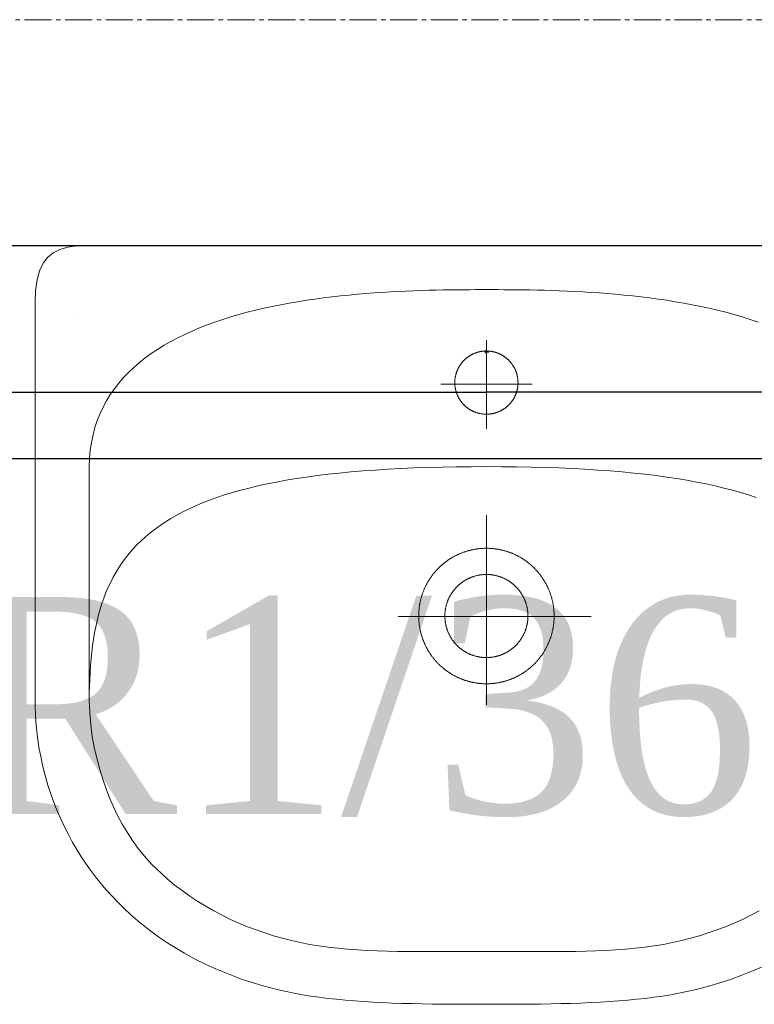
# Model space of a CAD drawing. Header units: centimetres. Extents: x 88729 to 133553, y -16225 to 14174.
# Tile 77 of 231: x 92508 to 92549, y -8833 to -8778. Entities that reach past the tile are written whole.
import ezdxf
from ezdxf.enums import TextEntityAlignment as Align

# ---------------------------------------------------------------- set-up
doc = ezdxf.new("R2010")
doc.units = ezdxf.units.CM
doc.linetypes.add('CENTER2', pattern=[1.125, 0.75, -0.125, 0.125, -0.125])
doc.layers.add('A-ARMATURA', color=252, linetype='Continuous', lineweight=5)
doc.layers.add('E_Istn_pozostaje', color=132, linetype='Continuous', lineweight=25)
for name, color, linetype in [('A-OS', 252, 'CENTER2'), ('A-SCIANY', 252, 'Continuous'), ('E_opisy siły', 5, 'Continuous'), ('E_PODKLAD', 7, 'Continuous'), ('E_siła', 5, 'Continuous'), ('R-MET-IWE', 252, 'Continuous')]:
    doc.layers.add(name, color=color, linetype=linetype)
doc.styles.add('old', font='BOOKOS.TTF')
doc.styles.get("Standard").update_dxf_attribs({"font": 'txt.shx'})

# ---------------------------------------------------------------- blocks, each defined once
blk = doc.blocks.new('RLX_F50_18W')
at = {"ltscale": 0.1}
for p, q in [((-5.9, -31.5), (-5.9, 31.5)), ((5.9, 31.5), (5.9, -31.5)), ((-2.224, 27.739), (-2.224, 0)), ((-2.224, -27.739), (-2.224, 0)), ((-0.118, 0), (0, 0)), ((0, -0.118), (0, 0.118)), ((0, 0), (0.118, 0))]:
    blk.add_line(p, q, dxfattribs=at)
at = {"ltscale": 0.1, "flags": 9}
blk.add_attdef('RLXLUM', (0, 0), '', height=0.1, dxfattribs=at)
blk = doc.blocks.new('E_opis siły')
at = {"layer": 'E_siła', "linetype": 'Continuous', "ltscale": 0.5, "style": 'old', "flags": 4}
blk.add_attdef('OBWÓD', (0, 0), '', height=12, dxfattribs=at)
blk = doc.blocks.new('A$C3A7D2EB8')
at = {"layer": 'A-ARMATURA'}
for p, q in [((22.711, 16.627), (22.711, 16.627)), ((1.75, 12.947), (1.75, 12.947)), ((2.3, 0.027), (2.3, 0.027)), ((3.75, 0.027), (3.75, 0.027))]:
    blk.add_line(p, q, dxfattribs=at)
for points in [[(-22.131, 20.535), (-0.008, 20.535), (22.115, 20.535), (22.679, 20.513), (23.178, 20.443), (23.613, 20.319), (23.987, 20.133), (24.299, 19.879), (24.552, 19.551), (24.746, 19.142), (24.884, 18.645), (24.965, 18.054), (24.992, 17.362), (24.992, -4.665), (24.988, -5.035), (24.973, -5.409), (24.95, -5.788), (24.917, -6.171), (24.873, -6.557), (24.82, -6.947), (24.757, -7.339), (24.682, -7.734), (24.598, -8.13), (24.502, -8.528), (24.396, -8.927), (24.278, -9.327), (24.149, -9.727), (24.009, -10.127), (23.857, -10.526), (23.693, -10.925), (23.516, -11.322), (23.328, -11.717), (23.127, -12.111), (22.914, -12.502), (22.688, -12.89), (22.449, -13.274), (22.197, -13.655), (21.931, -14.032), (21.652, -14.404), (21.359, -14.771), (21.053, -15.132), (20.732, -15.488), (20.398, -15.838), (20.049, -16.181), (19.685, -16.518), (19.307, -16.846), (18.913, -17.167), (18.505, -17.48), (18.081, -17.784), (17.642, -18.08), (17.188, -18.365), (16.717, -18.641), (16.231, -18.907), (15.728, -19.162), (15.209, -19.406), (14.674, -19.639), (14.122, -19.859), (13.553, -20.068), (12.966, -20.264), (12.363, -20.446), (12.363, -20.446), (11.945, -20.561), (11.518, -20.667), (11.084, -20.764), (10.641, -20.853), (10.19, -20.934), (9.731, -21.008), (9.264, -21.075), (8.788, -21.134), (8.304, -21.188), (7.811, -21.235), (7.31, -21.277), (6.8, -21.313), (6.282, -21.345), (5.754, -21.372), (5.219, -21.394), (4.674, -21.413), (4.12, -21.428), (3.558, -21.44), (2.986, -21.449), (2.406, -21.456), (1.816, -21.46), (1.217, -21.463), (0.609, -21.465), (-0.008, -21.465), (-0.008, -21.465), (-0.625, -21.465), (-1.233, -21.463), (-1.832, -21.46), (-2.421, -21.456), (-3.002, -21.449), (-3.573, -21.44), (-4.136, -21.428), (-4.689, -21.413), (-5.234, -21.394), (-5.77, -21.372), (-6.297, -21.345), (-6.816, -21.313), (-7.325, -21.277), (-7.827, -21.235), (-8.319, -21.188), (-8.804, -21.134), (-9.279, -21.075), (-9.747, -21.008), (-10.206, -20.934), (-10.657, -20.853), (-11.099, -20.764), (-11.534, -20.667), (-11.96, -20.561), (-12.379, -20.446), (-12.379, -20.446), (-12.982, -20.264), (-13.568, -20.068), (-14.137, -19.859), (-14.689, -19.639), (-15.225, -19.406)], [(-15.101, -16.295), (-14.644, -16.536), (-14.183, -16.762), (-13.716, -16.972), (-13.244, -17.168), (-12.767, -17.348), (-12.285, -17.515), (-11.799, -17.668), (-11.307, -17.807), (-10.811, -17.932), (-10.311, -18.045), (-9.806, -18.145), (-9.297, -18.233), (-8.776, -18.303), (-8.246, -18.362), (-7.708, -18.412), (-7.163, -18.452), (-6.612, -18.484), (-6.058, -18.508), (-5.5, -18.526), (-4.94, -18.539), (-4.379, -18.546), (-3.819, -18.55), (-3.26, -18.55), (-2.704, -18.548), (-2.152, -18.545), (-1.605, -18.541), (-1.065, -18.538), (-0.532, -18.535), (-0.008, -18.535), (0.516, -18.535), (1.049, -18.538), (1.589, -18.541), (2.136, -18.545), (2.688, -18.548), (3.244, -18.55), (3.803, -18.55), (4.363, -18.546), (4.924, -18.539), (5.484, -18.526), (6.042, -18.508), (6.597, -18.484), (7.147, -18.452), (7.692, -18.412), (8.23, -18.362), (8.76, -18.303), (9.281, -18.233), (9.79, -18.145), (10.295, -18.045), (10.796, -17.932), (11.292, -17.807), (11.783, -17.668), (12.27, -17.515), (12.752, -17.348), (13.228, -17.168), (13.7, -16.972), (14.167, -16.762), (14.629, -16.536), (15.085, -16.295), (15.536, -16.039), (15.981, -15.766), (16.421, -15.476), (16.855, -15.17), (17.283, -14.846), (17.705, -14.505), (18.56, -13.689), (18.934, -13.264), (19.281, -12.832), (19.601, -12.393), (19.897, -11.945), (20.17, -11.487), (20.421, -11.017), (20.653, -10.536), (20.866, -10.041), (21.061, -9.531), (21.242, -9.005), (21.408, -8.462), (21.562, -7.901), (21.704, -7.32), (21.822, -6.649), (21.908, -5.987), (21.965, -5.32), (21.992, -4.636), (21.992, 8.296), (21.975, 8.758), (21.934, 9.206), (21.87, 9.64), (21.784, 10.059), (21.675, 10.464), (21.545, 10.855), (21.395, 11.232), (21.224, 11.596), (21.034, 11.947), (20.825, 12.286), (20.599, 12.611), (20.354, 12.924), (20.093, 13.225), (19.816, 13.514), (19.523, 13.792), (19.216, 14.058), (18.894, 14.312), (18.558, 14.556), (18.209, 14.789), (17.849, 15.012), (17.476, 15.224), (17.092, 15.427), (16.698, 15.619), (16.294, 15.802), (15.881, 15.976), (15.459, 16.141), (15.03, 16.297), (14.593, 16.445), (14.149, 16.584), (13.7, 16.715), (13.245, 16.838), (12.786, 16.954), (12.323, 17.063), (11.856, 17.164), (11.386, 17.258), (10.914, 17.346), (10.441, 17.427), (9.967, 17.503), (9.493, 17.572), (9.019, 17.636), (8.546, 17.694), (8.075, 17.747), (7.606, 17.795), (7.14, 17.839), (6.678, 17.878), (6.22, 17.913), (5.767, 17.944), (5.319, 17.971), (4.878, 17.994), (4.443, 18.015), (4.016, 18.032), (3.597, 18.047), (3.187, 18.059), (2.786, 18.068), (2.395, 18.076), (2.015, 18.082), (1.646, 18.086), (1.289, 18.089), (0.944, 18.091), (0.613, 18.092), (0.295, 18.093), (-0.008, 18.093), (-0.008, 18.093), (-0.311, 18.093), (-0.628, 18.092), (-0.96, 18.091), (-1.304, 18.089), (-1.661, 18.086), (-2.03, 18.082), (-2.411, 18.076), (-2.802, 18.068), (-3.203, 18.059), (-3.613, 18.047), (-4.032, 18.032), (-4.459, 18.015), (-4.894, 17.994), (-5.335, 17.971), (-5.783, 17.944), (-6.236, 17.913), (-6.694, 17.878), (-7.156, 17.839), (-7.622, 17.795), (-8.09, 17.747), (-8.562, 17.694), (-9.034, 17.636), (-9.508, 17.572), (-9.983, 17.503), (-10.457, 17.427), (-10.93, 17.346), (-11.402, 17.258), (-11.871, 17.164), (-12.338, 17.063), (-12.802, 16.954), (-13.261, 16.838), (-13.716, 16.715), (-14.165, 16.584), (-14.608, 16.445), (-15.045, 16.297)], [(-0.008, 10.387), (-0.008, 15.291)], [(-2.53, 12.856), (2.53, 12.856)], [(-0.008, 8.296), (-0.85, 8.293), (-1.672, 8.284), (-2.472, 8.269), (-3.252, 8.249), (-4.012, 8.223), (-4.752, 8.19), (-5.472, 8.152), (-6.173, 8.108), (-6.854, 8.058), (-7.517, 8.002), (-8.16, 7.941), (-8.785, 7.873), (-9.392, 7.799), (-9.981, 7.719), (-10.552, 7.633), (-11.106, 7.541), (-11.642, 7.443), (-12.162, 7.339), (-12.665, 7.229), (-13.151, 7.113), (-13.621, 6.991), (-14.075, 6.862), (-14.513, 6.728), (-14.935, 6.587)], [(21.992, -4.665), (21.99, -4.259), (21.982, -3.86), (21.969, -3.468), (21.95, -3.082), (21.924, -2.703), (21.893, -2.331), (21.855, -1.966), (21.811, -1.607), (21.759, -1.255), (21.701, -0.909), (21.634, -0.57), (21.56, -0.238), (21.478, 0.088), (21.388, 0.407), (21.289, 0.719), (21.182, 1.025), (21.065, 1.325), (20.939, 1.617), (20.804, 1.904), (20.659, 2.184), (20.504, 2.457), (20.339, 2.724), (20.163, 2.985), (19.977, 3.239), (19.779, 3.486), (19.571, 3.727), (19.35, 3.962), (19.118, 4.191), (18.874, 4.413), (18.618, 4.629), (18.349, 4.838), (18.068, 5.041), (17.773, 5.238), (17.466, 5.428), (17.145, 5.613), (16.81, 5.79), (16.461, 5.962), (16.097, 6.128), (15.72, 6.287), (15.327, 6.44), (14.92, 6.587), (14.497, 6.728), (14.059, 6.862), (13.605, 6.991), (13.135, 7.113), (12.649, 7.229), (12.146, 7.339), (11.627, 7.443), (11.09, 7.541), (10.537, 7.633), (9.966, 7.719), (9.377, 7.799), (8.77, 7.873), (8.145, 7.941), (7.501, 8.002), (6.839, 8.058), (6.157, 8.108), (5.457, 8.152), (4.736, 8.19), (3.997, 8.223), (3.237, 8.249), (2.457, 8.269), (1.656, 8.284), (0.835, 8.293), (-0.008, 8.296)], [(0, -4.88), (0, 5.618)], [(4.88, 0), (-5.799, 0)]]:
    blk.add_lwpolyline(points, dxfattribs=at)
for points in [[(1.75, 12.945), (1.75, 12.968), (1.749, 12.991), (1.748, 13.014), (1.747, 13.037), (1.746, 13.059), (1.745, 13.082), (1.743, 13.105), (1.74, 13.128), (1.738, 13.151), (1.735, 13.173), (1.732, 13.196), (1.729, 13.219), (1.725, 13.241), (1.721, 13.264), (1.717, 13.286), (1.712, 13.309), (1.707, 13.331), (1.702, 13.354), (1.696, 13.376), (1.691, 13.398), (1.685, 13.42), (1.678, 13.442), (1.672, 13.464), (1.665, 13.486), (1.658, 13.508), (1.65, 13.529), (1.642, 13.551), (1.634, 13.572), (1.626, 13.594), (1.617, 13.615), (1.608, 13.636), (1.599, 13.657), (1.59, 13.678), (1.58, 13.699), (1.57, 13.719), (1.56, 13.74), (1.549, 13.76), (1.539, 13.78), (1.528, 13.8), (1.516, 13.82), (1.505, 13.84), (1.493, 13.86), (1.481, 13.879), (1.469, 13.898), (1.456, 13.917), (1.443, 13.936), (1.43, 13.955), (1.417, 13.974), (1.403, 13.992), (1.389, 14.011), (1.375, 14.029), (1.361, 14.047), (1.347, 14.064), (1.332, 14.082), (1.317, 14.099), (1.302, 14.116), (1.286, 14.133), (1.271, 14.15), (1.255, 14.167), (1.239, 14.183), (1.222, 14.199), (1.206, 14.215), (1.189, 14.231), (1.172, 14.246), (1.155, 14.261), (1.138, 14.276), (1.12, 14.291), (1.103, 14.306), (1.085, 14.32), (1.067, 14.334), (1.049, 14.348), (1.03, 14.362), (1.012, 14.375), (0.993, 14.388), (0.974, 14.401), (0.955, 14.413), (0.935, 14.426), (0.916, 14.438), (0.896, 14.45), (0.877, 14.461), (0.857, 14.473), (0.837, 14.484), (0.817, 14.495), (0.796, 14.505), (0.776, 14.516), (0.755, 14.526), (0.734, 14.535), (0.714, 14.545), (0.693, 14.554), (0.671, 14.563), (0.65, 14.572), (0.629, 14.58), (0.608, 14.588), (0.586, 14.596), (0.564, 14.603), (0.543, 14.611), (0.521, 14.618), (0.499, 14.624), (0.477, 14.631), (0.455, 14.637), (0.433, 14.643), (0.41, 14.648), (0.388, 14.653), (0.366, 14.658), (0.343, 14.663), (0.321, 14.667), (0.298, 14.671), (0.276, 14.675), (0.253, 14.679), (0.23, 14.682), (0.208, 14.685), (0.185, 14.687), (0.162, 14.689), (0.139, 14.691), (0.116, 14.693), (0.094, 14.694), (0.071, 14.696), (0.048, 14.696), (0.025, 14.697), (0.002, 14.697), (-0.021, 14.697), (-0.044, 14.696), (-0.067, 14.696), (-0.09, 14.695), (-0.112, 14.693), (-0.135, 14.692), (-0.158, 14.69), (-0.181, 14.688), (-0.204, 14.685), (-0.226, 14.682), (-0.249, 14.679), (-0.272, 14.676), (-0.294, 14.672), (-0.317, 14.668), (-0.339, 14.664), (-0.362, 14.659), (-0.384, 14.654), (-0.407, 14.649), (-0.429, 14.644), (-0.451, 14.638), (-0.473, 14.632), (-0.495, 14.625), (-0.517, 14.619), (-0.539, 14.612), (-0.561, 14.605), (-0.582, 14.597), (-0.604, 14.59), (-0.625, 14.581), (-0.647, 14.573), (-0.668, 14.565), (-0.689, 14.556), (-0.71, 14.547), (-0.731, 14.537), (-0.752, 14.527), (-0.772, 14.517), (-0.793, 14.507), (-0.813, 14.497), (-0.833, 14.486), (-0.853, 14.475), (-0.873, 14.464), (-0.893, 14.452), (-0.913, 14.44), (-0.932, 14.428), (-0.951, 14.416), (-0.971, 14.403), (-0.989, 14.39), (-1.008, 14.377), (-1.027, 14.364), (-1.045, 14.35), (-1.064, 14.337), (-1.082, 14.323), (-1.1, 14.308), (-1.117, 14.294), (-1.135, 14.279), (-1.152, 14.264), (-1.169, 14.249), (-1.186, 14.234), (-1.203, 14.218), (-1.22, 14.202), (-1.236, 14.186), (-1.252, 14.17), (-1.268, 14.153), (-1.284, 14.136), (-1.299, 14.12), (-1.314, 14.103), (-1.329, 14.085), (-1.344, 14.068), (-1.359, 14.05), (-1.373, 14.032), (-1.387, 14.014), (-1.401, 13.996), (-1.415, 13.977), (-1.428, 13.959), (-1.441, 13.94), (-1.454, 13.921), (-1.467, 13.902), (-1.479, 13.883), (-1.491, 13.863), (-1.503, 13.844), (-1.515, 13.824), (-1.526, 13.804), (-1.537, 13.784), (-1.548, 13.764), (-1.558, 13.743), (-1.569, 13.723), (-1.579, 13.702), (-1.588, 13.682), (-1.598, 13.661), (-1.607, 13.64), (-1.616, 13.619), (-1.625, 13.598), (-1.633, 13.576), (-1.641, 13.555), (-1.649, 13.533), (-1.656, 13.512), (-1.664, 13.49), (-1.671, 13.468), (-1.677, 13.446), (-1.684, 13.424), (-1.69, 13.402), (-1.696, 13.38), (-1.701, 13.358), (-1.706, 13.335), (-1.711, 13.313), (-1.716, 13.291), (-1.72, 13.268), (-1.724, 13.246), (-1.728, 13.223), (-1.732, 13.2), (-1.735, 13.178), (-1.738, 13.155), (-1.74, 13.132), (-1.742, 13.109), (-1.744, 13.087), (-1.746, 13.064), (-1.748, 13.041), (-1.749, 13.018), (-1.749, 12.995), (-1.75, 12.972), (-1.75, 12.949), (-1.75, 12.926), (-1.75, 12.903), (-1.749, 12.881), (-1.748, 12.858), (-1.746, 12.835), (-1.745, 12.812), (-1.743, 12.789), (-1.741, 12.766), (-1.738, 12.744), (-1.735, 12.721), (-1.732, 12.698), (-1.729, 12.676), (-1.725, 12.653), (-1.721, 12.63), (-1.717, 12.608), (-1.712, 12.585), (-1.707, 12.563), (-1.702, 12.541), (-1.697, 12.519), (-1.691, 12.496), (-1.685, 12.474), (-1.679, 12.452), (-1.672, 12.43), (-1.665, 12.408), (-1.658, 12.387), (-1.65, 12.365), (-1.643, 12.344), (-1.635, 12.322), (-1.626, 12.301), (-1.618, 12.28), (-1.609, 12.258), (-1.6, 12.237), (-1.59, 12.216), (-1.581, 12.196), (-1.571, 12.175), (-1.56, 12.155), (-1.55, 12.134), (-1.539, 12.114), (-1.528, 12.094), (-1.517, 12.074), (-1.505, 12.054), (-1.493, 12.035), (-1.481, 12.015), (-1.469, 11.996), (-1.456, 11.977), (-1.444, 11.958), (-1.43, 11.939), (-1.417, 11.92), (-1.404, 11.902), (-1.39, 11.884), (-1.376, 11.866), (-1.361, 11.848), (-1.347, 11.83), (-1.332, 11.812), (-1.317, 11.795), (-1.302, 11.778), (-1.287, 11.761), (-1.271, 11.744), (-1.255, 11.728), (-1.239, 11.711), (-1.223, 11.695), (-1.206, 11.679), (-1.19, 11.664), (-1.173, 11.648), (-1.156, 11.633), (-1.138, 11.618), (-1.121, 11.603), (-1.103, 11.589), (-1.085, 11.574), (-1.067, 11.56), (-1.049, 11.546), (-1.031, 11.533), (-1.012, 11.519), (-0.993, 11.506), (-0.974, 11.493), (-0.955, 11.481), (-0.936, 11.468), (-0.916, 11.456), (-0.897, 11.444), (-0.877, 11.433), (-0.857, 11.421), (-0.837, 11.41), (-0.817, 11.4), (-0.797, 11.389), (-0.776, 11.379), (-0.756, 11.369), (-0.735, 11.359), (-0.714, 11.349), (-0.693, 11.34), (-0.672, 11.331), (-0.651, 11.323), (-0.629, 11.314), (-0.608, 11.306), (-0.586, 11.298), (-0.565, 11.291), (-0.543, 11.284), (-0.521, 11.277), (-0.499, 11.27), (-0.477, 11.263), (-0.455, 11.257), (-0.433, 11.252), (-0.411, 11.246), (-0.389, 11.241), (-0.366, 11.236), (-0.344, 11.231), (-0.321, 11.227), (-0.299, 11.223), (-0.276, 11.219), (-0.254, 11.216), (-0.231, 11.212), (-0.208, 11.21), (-0.185, 11.207), (-0.163, 11.205), (-0.14, 11.203), (-0.117, 11.201), (-0.094, 11.2), (-0.071, 11.199), (-0.048, 11.198), (-0.025, 11.197), (-0.002, 11.197), (0.02, 11.197), (0.043, 11.198), (0.066, 11.198), (0.089, 11.199), (0.112, 11.201), (0.135, 11.202), (0.158, 11.204), (0.18, 11.206), (0.203, 11.209), (0.226, 11.212), (0.249, 11.215), (0.271, 11.218), (0.294, 11.222), (0.316, 11.226), (0.339, 11.23), (0.361, 11.235), (0.384, 11.24), (0.406, 11.245), (0.428, 11.25), (0.45, 11.256), (0.473, 11.262), (0.495, 11.269), (0.517, 11.275), (0.538, 11.282), (0.56, 11.289), (0.582, 11.297), (0.603, 11.305), (0.625, 11.313), (0.646, 11.321), (0.667, 11.329), (0.688, 11.338), (0.709, 11.348), (0.73, 11.357), (0.751, 11.367), (0.772, 11.377), (0.792, 11.387), (0.813, 11.397), (0.833, 11.408), (0.853, 11.419), (0.873, 11.43), (0.893, 11.442), (0.912, 11.454), (0.932, 11.466), (0.951, 11.478), (0.97, 11.491), (0.989, 11.504), (1.008, 11.517), (1.027, 11.53), (1.045, 11.544), (1.063, 11.557), (1.081, 11.571), (1.099, 11.586), (1.117, 11.6), (1.135, 11.615), (1.152, 11.63), (1.169, 11.645), (1.186, 11.66), (1.203, 11.676), (1.219, 11.692), (1.236, 11.708), (1.252, 11.724), (1.268, 11.741), (1.283, 11.757), (1.299, 11.774), (1.314, 11.792), (1.329, 11.809), (1.344, 11.826), (1.358, 11.844), (1.373, 11.862), (1.387, 11.88), (1.401, 11.898), (1.414, 11.917), (1.428, 11.935), (1.441, 11.954), (1.454, 11.973), (1.466, 11.992), (1.479, 12.011), (1.491, 12.031), (1.503, 12.05), (1.514, 12.07), (1.525, 12.09), (1.537, 12.11), (1.547, 12.13), (1.558, 12.15), (1.568, 12.171), (1.578, 12.192), (1.588, 12.212), (1.597, 12.233), (1.607, 12.254), (1.616, 12.275), (1.624, 12.296), (1.633, 12.318), (1.641, 12.339), (1.649, 12.361), (1.656, 12.382), (1.663, 12.404), (1.67, 12.426), (1.677, 12.448), (1.683, 12.47), (1.689, 12.492), (1.695, 12.514), (1.701, 12.536), (1.706, 12.559), (1.711, 12.581), (1.716, 12.603), (1.72, 12.626), (1.724, 12.648), (1.728, 12.671), (1.731, 12.694), (1.734, 12.716), (1.737, 12.739), (1.74, 12.762), (1.742, 12.785), (1.744, 12.807), (1.746, 12.83), (1.747, 12.853), (1.748, 12.876), (1.749, 12.899), (1.75, 12.922), (1.75, 12.945)], [(3.75, 0.023), (3.75, 0.056), (3.749, 0.09), (3.749, 0.123), (3.748, 0.157), (3.746, 0.19), (3.745, 0.224), (3.743, 0.258), (3.741, 0.291), (3.738, 0.324), (3.735, 0.358), (3.732, 0.391), (3.729, 0.425), (3.725, 0.458), (3.721, 0.491), (3.717, 0.525), (3.712, 0.558), (3.707, 0.591), (3.702, 0.624), (3.697, 0.657), (3.691, 0.69), (3.685, 0.723), (3.678, 0.756), (3.672, 0.789), (3.665, 0.822), (3.657, 0.855), (3.65, 0.888), (3.642, 0.92), (3.634, 0.953), (3.626, 0.985), (3.617, 1.018), (3.608, 1.05), (3.598, 1.082), (3.589, 1.114), (3.579, 1.147), (3.569, 1.179), (3.558, 1.21), (3.548, 1.242), (3.537, 1.274), (3.525, 1.306), (3.514, 1.337), (3.502, 1.368), (3.49, 1.4), (3.477, 1.431), (3.465, 1.462), (3.452, 1.493), (3.438, 1.524), (3.425, 1.554), (3.411, 1.585), (3.397, 1.616), (3.383, 1.646), (3.368, 1.676), (3.353, 1.706), (3.338, 1.736), (3.323, 1.766), (3.307, 1.796), (3.291, 1.825), (3.275, 1.854), (3.258, 1.884), (3.241, 1.913), (3.224, 1.942), (3.207, 1.97), (3.19, 1.999), (3.172, 2.028), (3.154, 2.056), (3.136, 2.084), (3.117, 2.112), (3.098, 2.14), (3.079, 2.167), (3.06, 2.195), (3.04, 2.222), (3.021, 2.249), (3.001, 2.276), (2.98, 2.303), (2.96, 2.33), (2.939, 2.356), (2.918, 2.382), (2.897, 2.408), (2.876, 2.434), (2.854, 2.46), (2.832, 2.485), (2.81, 2.51), (2.788, 2.536), (2.765, 2.56), (2.742, 2.585), (2.719, 2.609), (2.696, 2.634), (2.673, 2.658), (2.649, 2.682), (2.625, 2.705), (2.601, 2.729), (2.577, 2.752), (2.552, 2.775), (2.528, 2.797), (2.503, 2.82), (2.478, 2.842), (2.452, 2.864), (2.427, 2.886), (2.401, 2.908), (2.375, 2.929), (2.349, 2.95), (2.323, 2.971), (2.296, 2.992), (2.27, 3.012), (2.243, 3.032), (2.216, 3.052), (2.189, 3.072), (2.161, 3.092), (2.134, 3.111), (2.106, 3.13), (2.078, 3.148), (2.05, 3.167), (2.022, 3.185), (1.994, 3.203), (1.965, 3.221), (1.937, 3.238), (1.908, 3.256), (1.879, 3.272), (1.85, 3.289), (1.821, 3.306), (1.791, 3.322), (1.762, 3.338), (1.732, 3.353), (1.702, 3.369), (1.672, 3.384), (1.642, 3.399), (1.612, 3.413), (1.581, 3.427), (1.551, 3.441), (1.52, 3.455), (1.489, 3.469), (1.459, 3.482), (1.428, 3.495), (1.397, 3.507), (1.365, 3.52), (1.334, 3.532), (1.303, 3.544), (1.271, 3.555), (1.239, 3.566), (1.208, 3.577), (1.176, 3.588), (1.144, 3.598), (1.112, 3.608), (1.08, 3.618), (1.048, 3.628), (1.015, 3.637), (0.983, 3.646), (0.951, 3.655), (0.918, 3.663), (0.886, 3.671), (0.853, 3.679), (0.82, 3.686), (0.787, 3.694), (0.755, 3.7), (0.722, 3.707), (0.689, 3.713), (0.656, 3.719), (0.623, 3.725), (0.59, 3.731), (0.556, 3.736), (0.523, 3.74), (0.49, 3.745), (0.457, 3.749), (0.423, 3.753), (0.39, 3.757), (0.357, 3.76), (0.323, 3.763), (0.29, 3.766), (0.256, 3.768), (0.223, 3.771), (0.189, 3.772), (0.156, 3.774), (0.122, 3.775), (0.089, 3.776), (0.055, 3.777), (0.021, 3.777), (-0.012, 3.777), (-0.046, 3.777), (-0.079, 3.776), (-0.113, 3.775), (-0.146, 3.774), (-0.18, 3.773), (-0.213, 3.771), (-0.247, 3.769), (-0.28, 3.767), (-0.314, 3.764), (-0.347, 3.761), (-0.381, 3.758), (-0.414, 3.754), (-0.447, 3.75), (-0.481, 3.746), (-0.514, 3.742), (-0.547, 3.737), (-0.58, 3.732), (-0.614, 3.727), (-0.647, 3.721), (-0.68, 3.715), (-0.713, 3.709), (-0.746, 3.702), (-0.778, 3.695), (-0.811, 3.688), (-0.844, 3.681), (-0.877, 3.673), (-0.909, 3.665), (-0.942, 3.657), (-0.974, 3.648), (-1.007, 3.64), (-1.039, 3.63), (-1.071, 3.621), (-1.103, 3.611), (-1.135, 3.601), (-1.167, 3.591), (-1.199, 3.58), (-1.231, 3.569), (-1.262, 3.558), (-1.294, 3.547), (-1.325, 3.535), (-1.357, 3.523), (-1.388, 3.511), (-1.419, 3.498), (-1.45, 3.485), (-1.481, 3.472), (-1.512, 3.459), (-1.542, 3.445), (-1.573, 3.431), (-1.603, 3.417), (-1.634, 3.403), (-1.664, 3.388), (-1.694, 3.373), (-1.724, 3.358), (-1.753, 3.342), (-1.783, 3.326), (-1.812, 3.31), (-1.842, 3.294), (-1.871, 3.277), (-1.9, 3.26), (-1.929, 3.243), (-1.958, 3.226), (-1.986, 3.208), (-2.014, 3.19), (-2.043, 3.172), (-2.071, 3.154), (-2.099, 3.135), (-2.126, 3.116), (-2.154, 3.097), (-2.181, 3.077), (-2.209, 3.058), (-2.236, 3.038), (-2.262, 3.018), (-2.289, 2.997), (-2.316, 2.977), (-2.342, 2.956), (-2.368, 2.935), (-2.394, 2.914), (-2.42, 2.892), (-2.445, 2.87), (-2.471, 2.848), (-2.496, 2.826), (-2.521, 2.804), (-2.545, 2.781), (-2.57, 2.758), (-2.594, 2.735), (-2.618, 2.712), (-2.642, 2.688), (-2.666, 2.664), (-2.69, 2.64), (-2.713, 2.616), (-2.736, 2.592), (-2.759, 2.567), (-2.781, 2.542), (-2.804, 2.517), (-2.826, 2.492), (-2.848, 2.467), (-2.87, 2.441), (-2.891, 2.415), (-2.912, 2.389), (-2.933, 2.363), (-2.954, 2.337), (-2.975, 2.31), (-2.995, 2.284), (-3.015, 2.257), (-3.035, 2.23), (-3.055, 2.202), (-3.074, 2.175), (-3.093, 2.147), (-3.112, 2.12), (-3.13, 2.092), (-3.149, 2.064), (-3.167, 2.035), (-3.185, 2.007), (-3.202, 1.978), (-3.22, 1.95), (-3.237, 1.921), (-3.254, 1.892), (-3.27, 1.863), (-3.286, 1.833), (-3.302, 1.804), (-3.318, 1.774), (-3.334, 1.744), (-3.349, 1.714), (-3.364, 1.684), (-3.379, 1.654), (-3.393, 1.624), (-3.407, 1.593), (-3.421, 1.563), (-3.435, 1.532), (-3.448, 1.501), (-3.461, 1.47), (-3.474, 1.439), (-3.486, 1.408), (-3.499, 1.377), (-3.511, 1.346), (-3.522, 1.314), (-3.534, 1.283), (-3.545, 1.251), (-3.555, 1.219), (-3.566, 1.187), (-3.576, 1.155), (-3.586, 1.123), (-3.596, 1.091), (-3.605, 1.059), (-3.614, 1.027), (-3.623, 0.994), (-3.632, 0.962), (-3.64, 0.929), (-3.648, 0.897), (-3.655, 0.864), (-3.663, 0.831), (-3.67, 0.798), (-3.677, 0.766), (-3.683, 0.733), (-3.689, 0.7), (-3.695, 0.667), (-3.701, 0.633), (-3.706, 0.6), (-3.711, 0.567), (-3.716, 0.534), (-3.72, 0.501), (-3.724, 0.467), (-3.728, 0.434), (-3.731, 0.401), (-3.735, 0.367), (-3.737, 0.334), (-3.74, 0.3), (-3.742, 0.267), (-3.744, 0.233), (-3.746, 0.2), (-3.747, 0.166), (-3.748, 0.133), (-3.749, 0.099), (-3.75, 0.066), (-3.75, 0.032), (-3.75, -0.002), (-3.749, -0.035), (-3.749, -0.069), (-3.748, -0.102), (-3.746, -0.136), (-3.745, -0.169), (-3.743, -0.203), (-3.741, -0.236), (-3.738, -0.27), (-3.735, -0.303), (-3.732, -0.337), (-3.729, -0.37), (-3.725, -0.403), (-3.721, -0.437), (-3.717, -0.47), (-3.712, -0.503), (-3.707, -0.536), (-3.702, -0.57), (-3.697, -0.603), (-3.691, -0.636), (-3.685, -0.669), (-3.678, -0.702), (-3.672, -0.735), (-3.665, -0.767), (-3.658, -0.8), (-3.65, -0.833), (-3.642, -0.866), (-3.634, -0.898), (-3.626, -0.931), (-3.617, -0.963), (-3.608, -0.995), (-3.599, -1.028), (-3.589, -1.06), (-3.579, -1.092), (-3.569, -1.124), (-3.559, -1.156), (-3.548, -1.188), (-3.537, -1.219), (-3.525, -1.251), (-3.514, -1.282), (-3.502, -1.314), (-3.49, -1.345), (-3.477, -1.376), (-3.465, -1.407), (-3.452, -1.438), (-3.439, -1.469), (-3.425, -1.5), (-3.411, -1.53), (-3.397, -1.561), (-3.383, -1.591), (-3.368, -1.621), (-3.353, -1.652), (-3.338, -1.681), (-3.323, -1.711), (-3.307, -1.741), (-3.291, -1.77), (-3.275, -1.8), (-3.258, -1.829), (-3.242, -1.858), (-3.225, -1.887), (-3.207, -1.916), (-3.19, -1.945), (-3.172, -1.973), (-3.154, -2.001), (-3.136, -2.029), (-3.117, -2.057), (-3.098, -2.085), (-3.079, -2.113), (-3.06, -2.14), (-3.041, -2.168), (-3.021, -2.195), (-3.001, -2.222), (-2.981, -2.248), (-2.96, -2.275), (-2.939, -2.301), (-2.918, -2.328), (-2.897, -2.354), (-2.876, -2.38), (-2.854, -2.405), (-2.832, -2.431), (-2.81, -2.456), (-2.788, -2.481), (-2.765, -2.506), (-2.742, -2.53), (-2.719, -2.555), (-2.696, -2.579), (-2.673, -2.603), (-2.649, -2.627), (-2.625, -2.651), (-2.601, -2.674), (-2.577, -2.697), (-2.552, -2.72), (-2.528, -2.743), (-2.503, -2.765), (-2.478, -2.788), (-2.452, -2.81), (-2.427, -2.832), (-2.401, -2.853), (-2.375, -2.874), (-2.349, -2.896), (-2.323, -2.917), (-2.297, -2.937), (-2.27, -2.958), (-2.243, -2.978), (-2.216, -2.998), (-2.189, -3.018), (-2.162, -3.037), (-2.134, -3.056), (-2.107, -3.075), (-2.079, -3.094), (-2.051, -3.112), (-2.023, -3.131), (-1.994, -3.149), (-1.966, -3.166), (-1.937, -3.184), (-1.908, -3.201), (-1.879, -3.218), (-1.85, -3.235), (-1.821, -3.251), (-1.791, -3.267), (-1.762, -3.283), (-1.732, -3.299), (-1.702, -3.314), (-1.672, -3.329), (-1.642, -3.344), (-1.612, -3.359), (-1.582, -3.373), (-1.551, -3.387), (-1.521, -3.401), (-1.49, -3.414), (-1.459, -3.427), (-1.428, -3.44), (-1.397, -3.453), (-1.366, -3.465), (-1.334, -3.477), (-1.303, -3.489), (-1.271, -3.501), (-1.24, -3.512), (-1.208, -3.523), (-1.176, -3.534), (-1.144, -3.544), (-1.112, -3.554), (-1.08, -3.564), (-1.048, -3.573), (-1.016, -3.583), (-0.983, -3.592), (-0.951, -3.6), (-0.919, -3.609), (-0.886, -3.617), (-0.853, -3.624), (-0.821, -3.632), (-0.788, -3.639), (-0.755, -3.646), (-0.722, -3.653), (-0.689, -3.659), (-0.656, -3.665), (-0.623, -3.671), (-0.59, -3.676), (-0.557, -3.681), (-0.523, -3.686), (-0.49, -3.691), (-0.457, -3.695), (-0.424, -3.699), (-0.39, -3.702), (-0.357, -3.706), (-0.323, -3.709), (-0.29, -3.712), (-0.256, -3.714), (-0.223, -3.716), (-0.189, -3.718), (-0.156, -3.72), (-0.122, -3.721), (-0.089, -3.722), (-0.055, -3.722), (-0.022, -3.723), (0.012, -3.723), (0.045, -3.723), (0.079, -3.722), (0.112, -3.721), (0.146, -3.72), (0.18, -3.719), (0.213, -3.717), (0.247, -3.715), (0.28, -3.712), (0.314, -3.71), (0.347, -3.707), (0.38, -3.703), (0.414, -3.7), (0.447, -3.696), (0.48, -3.692), (0.514, -3.687), (0.547, -3.683), (0.58, -3.678), (0.613, -3.672), (0.646, -3.667), (0.679, -3.661), (0.712, -3.655), (0.745, -3.648), (0.778, -3.641), (0.811, -3.634), (0.844, -3.627), (0.876, -3.619), (0.909, -3.611), (0.941, -3.603), (0.974, -3.594), (1.006, -3.585), (1.039, -3.576), (1.071, -3.567), (1.103, -3.557), (1.135, -3.547), (1.167, -3.537), (1.199, -3.526), (1.23, -3.515), (1.262, -3.504), (1.294, -3.493), (1.325, -3.481), (1.356, -3.469), (1.388, -3.457), (1.419, -3.444), (1.45, -3.431), (1.481, -3.418), (1.511, -3.405), (1.542, -3.391), (1.573, -3.377), (1.603, -3.363), (1.633, -3.348), (1.663, -3.334), (1.693, -3.319), (1.723, -3.303), (1.753, -3.288), (1.783, -3.272), (1.812, -3.256), (1.841, -3.24), (1.871, -3.223), (1.9, -3.206), (1.928, -3.189), (1.957, -3.172), (1.986, -3.154), (2.014, -3.136), (2.042, -3.118), (2.07, -3.099), (2.098, -3.081), (2.126, -3.062), (2.154, -3.043), (2.181, -3.023), (2.208, -3.004), (2.235, -2.984), (2.262, -2.964), (2.289, -2.943), (2.315, -2.923), (2.342, -2.902), (2.368, -2.881), (2.394, -2.859), (2.419, -2.838), (2.445, -2.816), (2.47, -2.794), (2.495, -2.772), (2.52, -2.75), (2.545, -2.727), (2.57, -2.704), (2.594, -2.681), (2.618, -2.658), (2.642, -2.634), (2.666, -2.61), (2.689, -2.586), (2.713, -2.562), (2.736, -2.538), (2.759, -2.513), (2.781, -2.488), (2.804, -2.463), (2.826, -2.438), (2.848, -2.413), (2.869, -2.387), (2.891, -2.361), (2.912, -2.335), (2.933, -2.309), (2.954, -2.283), (2.975, -2.256), (2.995, -2.23), (3.015, -2.203), (3.035, -2.176), (3.054, -2.148), (3.074, -2.121), (3.093, -2.093), (3.112, -2.066), (3.13, -2.038), (3.149, -2.01), (3.167, -1.981), (3.185, -1.953), (3.202, -1.924), (3.22, -1.896), (3.237, -1.867), (3.253, -1.838), (3.27, -1.808), (3.286, -1.779), (3.302, -1.75), (3.318, -1.72), (3.334, -1.69), (3.349, -1.66), (3.364, -1.63), (3.379, -1.6), (3.393, -1.57), (3.407, -1.539), (3.421, -1.509), (3.435, -1.478), (3.448, -1.447), (3.461, -1.416), (3.474, -1.385), (3.486, -1.354), (3.498, -1.323), (3.51, -1.292), (3.522, -1.26), (3.533, -1.229), (3.545, -1.197), (3.555, -1.165), (3.566, -1.133), (3.576, -1.101), (3.586, -1.069), (3.596, -1.037), (3.605, -1.005), (3.614, -0.973), (3.623, -0.94), (3.632, -0.908), (3.64, -0.875), (3.648, -0.843), (3.655, -0.81), (3.663, -0.777), (3.67, -0.744), (3.677, -0.712), (3.683, -0.679), (3.689, -0.646), (3.695, -0.613), (3.701, -0.579), (3.706, -0.546), (3.711, -0.513), (3.716, -0.48), (3.72, -0.447), (3.724, -0.413), (3.728, -0.38), (3.731, -0.347), (3.735, -0.313), (3.737, -0.28), (3.74, -0.246), (3.742, -0.213), (3.744, -0.179), (3.746, -0.146), (3.747, -0.112), (3.748, -0.079), (3.749, -0.045), (3.75, -0.012), (3.75, 0.022)], [(2.3, 0.024), (2.3, 0.051), (2.299, 0.077), (2.299, 0.103), (2.297, 0.13), (2.296, 0.156), (2.295, 0.182), (2.293, 0.208), (2.29, 0.234), (2.288, 0.26), (2.285, 0.287), (2.282, 0.313), (2.279, 0.339), (2.275, 0.365), (2.271, 0.391), (2.267, 0.417), (2.262, 0.443), (2.257, 0.468), (2.252, 0.494), (2.246, 0.52), (2.241, 0.545), (2.235, 0.571), (2.228, 0.596), (2.222, 0.622), (2.215, 0.647), (2.207, 0.673), (2.2, 0.698), (2.192, 0.723), (2.184, 0.748), (2.176, 0.773), (2.167, 0.797), (2.158, 0.822), (2.149, 0.847), (2.139, 0.871), (2.13, 0.896), (2.119, 0.92), (2.109, 0.944), (2.099, 0.968), (2.088, 0.992), (2.076, 1.016), (2.065, 1.039), (2.053, 1.063), (2.041, 1.086), (2.029, 1.11), (2.017, 1.133), (2.004, 1.156), (1.991, 1.179), (1.978, 1.201), (1.964, 1.224), (1.95, 1.246), (1.936, 1.268), (1.922, 1.29), (1.907, 1.312), (1.892, 1.334), (1.877, 1.355), (1.862, 1.377), (1.847, 1.398), (1.831, 1.419), (1.815, 1.44), (1.799, 1.46), (1.782, 1.481), (1.765, 1.501), (1.748, 1.521), (1.731, 1.541), (1.714, 1.561), (1.696, 1.58), (1.678, 1.6), (1.66, 1.619), (1.642, 1.637), (1.623, 1.656), (1.605, 1.675), (1.586, 1.693), (1.567, 1.711), (1.547, 1.729), (1.528, 1.746), (1.508, 1.764), (1.488, 1.781), (1.468, 1.798), (1.448, 1.814), (1.427, 1.831), (1.406, 1.847), (1.386, 1.863), (1.365, 1.878), (1.343, 1.894), (1.322, 1.909), (1.3, 1.924), (1.279, 1.939), (1.257, 1.953), (1.235, 1.968), (1.212, 1.982), (1.19, 1.995), (1.167, 2.009), (1.145, 2.022), (1.122, 2.035), (1.099, 2.048), (1.076, 2.06), (1.052, 2.072), (1.029, 2.084), (1.005, 2.096), (0.982, 2.107), (0.958, 2.118), (0.934, 2.129), (0.91, 2.139), (0.886, 2.15), (0.861, 2.16), (0.837, 2.169), (0.812, 2.179), (0.788, 2.188), (0.763, 2.197), (0.738, 2.205), (0.713, 2.214), (0.688, 2.222), (0.663, 2.229), (0.638, 2.237), (0.613, 2.244), (0.587, 2.251), (0.562, 2.257), (0.536, 2.264), (0.511, 2.27), (0.485, 2.275), (0.459, 2.281), (0.434, 2.286), (0.408, 2.291), (0.382, 2.295), (0.356, 2.299), (0.33, 2.303), (0.304, 2.307), (0.278, 2.31), (0.252, 2.313), (0.226, 2.316), (0.199, 2.318), (0.173, 2.321), (0.147, 2.322), (0.121, 2.324), (0.095, 2.325), (0.068, 2.326), (0.042, 2.327), (0.016, 2.327), (-0.01, 2.327), (-0.037, 2.327), (-0.063, 2.326), (-0.089, 2.325), (-0.116, 2.324), (-0.142, 2.323), (-0.168, 2.321), (-0.194, 2.319), (-0.22, 2.317), (-0.246, 2.314), (-0.273, 2.311), (-0.299, 2.308), (-0.325, 2.304), (-0.351, 2.3), (-0.377, 2.296), (-0.402, 2.292), (-0.428, 2.287), (-0.454, 2.282), (-0.48, 2.277), (-0.506, 2.271), (-0.531, 2.265), (-0.557, 2.259), (-0.582, 2.252), (-0.607, 2.245), (-0.633, 2.238), (-0.658, 2.231), (-0.683, 2.223), (-0.708, 2.215), (-0.733, 2.207), (-0.758, 2.199), (-0.783, 2.19), (-0.807, 2.181), (-0.832, 2.171), (-0.856, 2.162), (-0.881, 2.152), (-0.905, 2.142), (-0.929, 2.131), (-0.953, 2.12), (-0.977, 2.109), (-1.001, 2.098), (-1.024, 2.087), (-1.048, 2.075), (-1.071, 2.063), (-1.094, 2.05), (-1.117, 2.038), (-1.14, 2.025), (-1.163, 2.012), (-1.185, 1.998), (-1.208, 1.985), (-1.23, 1.971), (-1.252, 1.956), (-1.274, 1.942), (-1.296, 1.927), (-1.318, 1.912), (-1.339, 1.897), (-1.36, 1.882), (-1.381, 1.866), (-1.402, 1.85), (-1.423, 1.834), (-1.444, 1.818), (-1.464, 1.801), (-1.484, 1.784), (-1.504, 1.767), (-1.524, 1.75), (-1.543, 1.732), (-1.563, 1.715), (-1.582, 1.697), (-1.601, 1.679), (-1.62, 1.66), (-1.638, 1.642), (-1.657, 1.623), (-1.675, 1.604), (-1.693, 1.584), (-1.71, 1.565), (-1.728, 1.545), (-1.745, 1.526), (-1.762, 1.506), (-1.779, 1.485), (-1.795, 1.465), (-1.812, 1.444), (-1.828, 1.423), (-1.844, 1.403), (-1.859, 1.381), (-1.874, 1.36), (-1.89, 1.339), (-1.904, 1.317), (-1.919, 1.295), (-1.933, 1.273), (-1.948, 1.251), (-1.961, 1.229), (-1.975, 1.206), (-1.988, 1.183), (-2.001, 1.161), (-2.014, 1.138), (-2.027, 1.115), (-2.039, 1.091), (-2.051, 1.068), (-2.063, 1.045), (-2.074, 1.021), (-2.086, 0.997), (-2.096, 0.973), (-2.107, 0.949), (-2.118, 0.925), (-2.128, 0.901), (-2.138, 0.877), (-2.147, 0.852), (-2.156, 0.827), (-2.165, 0.803), (-2.174, 0.778), (-2.183, 0.753), (-2.191, 0.728), (-2.199, 0.703), (-2.206, 0.678), (-2.213, 0.653), (-2.22, 0.627), (-2.227, 0.602), (-2.234, 0.576), (-2.24, 0.551), (-2.245, 0.525), (-2.251, 0.5), (-2.256, 0.474), (-2.261, 0.448), (-2.266, 0.422), (-2.27, 0.396), (-2.274, 0.37), (-2.278, 0.344), (-2.282, 0.318), (-2.285, 0.292), (-2.288, 0.266), (-2.29, 0.24), (-2.293, 0.214), (-2.294, 0.188), (-2.296, 0.161), (-2.298, 0.135), (-2.299, 0.109), (-2.299, 0.083), (-2.3, 0.056), (-2.3, 0.03), (-2.3, 0.004), (-2.3, -0.022), (-2.299, -0.049), (-2.298, -0.075), (-2.297, -0.101), (-2.295, -0.127), (-2.293, -0.154), (-2.291, -0.18), (-2.288, -0.206), (-2.285, -0.232), (-2.282, -0.258), (-2.279, -0.284), (-2.275, -0.31), (-2.271, -0.336), (-2.267, -0.362), (-2.262, -0.388), (-2.257, -0.414), (-2.252, -0.44), (-2.247, -0.465), (-2.241, -0.491), (-2.235, -0.516), (-2.229, -0.542), (-2.222, -0.567), (-2.215, -0.593), (-2.208, -0.618), (-2.2, -0.643), (-2.192, -0.668), (-2.184, -0.693), (-2.176, -0.718), (-2.167, -0.743), (-2.158, -0.768), (-2.149, -0.792), (-2.14, -0.817), (-2.13, -0.841), (-2.12, -0.865), (-2.11, -0.89), (-2.099, -0.914), (-2.088, -0.938), (-2.077, -0.961), (-2.065, -0.985), (-2.054, -1.008), (-2.042, -1.032), (-2.03, -1.055), (-2.017, -1.078), (-2.004, -1.101), (-1.991, -1.124), (-1.978, -1.147), (-1.964, -1.169), (-1.951, -1.192), (-1.937, -1.214), (-1.922, -1.236), (-1.908, -1.258), (-1.893, -1.279), (-1.878, -1.301), (-1.863, -1.322), (-1.847, -1.343), (-1.831, -1.364), (-1.815, -1.385), (-1.799, -1.406), (-1.783, -1.426), (-1.766, -1.447), (-1.749, -1.467), (-1.732, -1.487), (-1.714, -1.506), (-1.697, -1.526), (-1.679, -1.545), (-1.661, -1.564), (-1.642, -1.583), (-1.624, -1.602), (-1.605, -1.62), (-1.586, -1.638), (-1.567, -1.656), (-1.548, -1.674), (-1.528, -1.692), (-1.509, -1.709), (-1.489, -1.726), (-1.468, -1.743), (-1.448, -1.76), (-1.428, -1.776), (-1.407, -1.792), (-1.386, -1.808), (-1.365, -1.824), (-1.344, -1.839), (-1.322, -1.855), (-1.301, -1.87), (-1.279, -1.884), (-1.257, -1.899), (-1.235, -1.913), (-1.213, -1.927), (-1.19, -1.941), (-1.168, -1.954), (-1.145, -1.968), (-1.122, -1.98), (-1.099, -1.993), (-1.076, -2.006), (-1.053, -2.018), (-1.029, -2.03), (-1.006, -2.041), (-0.982, -2.053), (-0.958, -2.064), (-0.934, -2.074), (-0.91, -2.085), (-0.886, -2.095), (-0.862, -2.105), (-0.837, -2.115), (-0.813, -2.124), (-0.788, -2.134), (-0.764, -2.142), (-0.739, -2.151), (-0.714, -2.159), (-0.689, -2.167), (-0.664, -2.175), (-0.638, -2.182), (-0.613, -2.19), (-0.588, -2.196), (-0.562, -2.203), (-0.537, -2.209), (-0.511, -2.215), (-0.486, -2.221), (-0.46, -2.226), (-0.434, -2.231), (-0.408, -2.236), (-0.382, -2.241), (-0.356, -2.245), (-0.33, -2.249), (-0.304, -2.253), (-0.278, -2.256), (-0.252, -2.259), (-0.226, -2.262), (-0.2, -2.264), (-0.174, -2.266), (-0.148, -2.268), (-0.121, -2.27), (-0.095, -2.271), (-0.069, -2.272), (-0.043, -2.272), (-0.016, -2.273), (0.01, -2.273), (0.036, -2.273), (0.062, -2.272), (0.089, -2.271), (0.115, -2.27), (0.141, -2.268), (0.167, -2.267), (0.194, -2.265), (0.22, -2.262), (0.246, -2.26), (0.272, -2.257), (0.298, -2.253), (0.324, -2.25), (0.35, -2.246), (0.376, -2.242), (0.402, -2.237), (0.428, -2.233), (0.454, -2.228), (0.479, -2.222), (0.505, -2.217), (0.531, -2.211), (0.556, -2.204), (0.582, -2.198), (0.607, -2.191), (0.632, -2.184), (0.657, -2.177), (0.683, -2.169), (0.708, -2.161), (0.733, -2.153), (0.757, -2.144), (0.782, -2.136), (0.807, -2.127), (0.831, -2.117), (0.856, -2.108), (0.88, -2.098), (0.904, -2.087), (0.928, -2.077), (0.952, -2.066), (0.976, -2.055), (1, -2.044), (1.024, -2.032), (1.047, -2.021), (1.07, -2.008), (1.094, -1.996), (1.117, -1.983), (1.14, -1.971), (1.162, -1.957), (1.185, -1.944), (1.207, -1.93), (1.23, -1.916), (1.252, -1.902), (1.274, -1.888), (1.295, -1.873), (1.317, -1.858), (1.339, -1.843), (1.36, -1.828), (1.381, -1.812), (1.402, -1.796), (1.423, -1.78), (1.443, -1.764), (1.463, -1.747), (1.484, -1.73), (1.504, -1.713), (1.523, -1.696), (1.543, -1.678), (1.562, -1.661), (1.582, -1.643), (1.601, -1.624), (1.619, -1.606), (1.638, -1.587), (1.656, -1.569), (1.674, -1.55), (1.692, -1.53), (1.71, -1.511), (1.727, -1.491), (1.745, -1.471), (1.762, -1.451), (1.778, -1.431), (1.795, -1.411), (1.811, -1.39), (1.827, -1.369), (1.843, -1.348), (1.859, -1.327), (1.874, -1.306), (1.889, -1.284), (1.904, -1.263), (1.919, -1.241), (1.933, -1.219), (1.947, -1.197), (1.961, -1.174), (1.975, -1.152), (1.988, -1.129), (2.001, -1.106), (2.014, -1.084), (2.026, -1.061), (2.039, -1.037), (2.051, -1.014), (2.062, -0.99), (2.074, -0.967), (2.085, -0.943), (2.096, -0.919), (2.107, -0.895), (2.117, -0.871), (2.127, -0.847), (2.137, -0.822), (2.147, -0.798), (2.156, -0.773), (2.165, -0.749), (2.174, -0.724), (2.182, -0.699), (2.19, -0.674), (2.198, -0.649), (2.206, -0.624), (2.213, -0.599), (2.22, -0.573), (2.227, -0.548), (2.233, -0.522), (2.239, -0.497), (2.245, -0.471), (2.251, -0.446), (2.256, -0.42), (2.261, -0.394), (2.266, -0.368), (2.27, -0.342), (2.274, -0.316), (2.278, -0.29), (2.281, -0.264), (2.284, -0.238), (2.287, -0.212), (2.29, -0.186), (2.292, -0.16), (2.294, -0.134), (2.296, -0.107), (2.297, -0.081), (2.298, -0.055), (2.299, -0.029), (2.3, -0.002), (2.3, 0.024)]]:
    blk.add_lwpolyline(points, close=True, dxfattribs=at)
blk = doc.blocks.new('A$Ce817dbbb')
at = {"layer": 'A-OS', "color": 252, "lineweight": 9, "ltscale": 2}
blk.add_line((-2608.234, -19243.517), (3323.946, -19243.517), dxfattribs=at)
at = {"layer": 'A-SCIANY', "color": 252, "lineweight": 9, "ltscale": 3}
blk.add_line((1057.104, -19256.017), (1207.104, -19256.017), dxfattribs=at)
at = {"layer": 'A-ARMATURA', "color": 252, "lineweight": 9, "xscale": -1}
blk.add_blockref('A$C3A7D2EB8', (1132.096, -19276.552), dxfattribs=at)
at = {"layer": 'R-MET-IWE', "color": 252, "lineweight": 9, "width": 0.75}
for tag, rotation, p in [('0-', 90, (-1139.045, -4143.611)), ('0-', 90, (-1113.045, -4143.611)), ('0-', 90, (-1087.045, -4143.611)), ('2-', 90, (-796.045, -4143.611)), ('2-', 90, (-505.045, -4143.611)), ('0-', 90, (-480.045, -4143.611)), ('0-', 90, (-456.045, -4143.611)), ('2-', 90, (-166.045, -4143.611)), ('2-', 90, (-625.663, -4833.611)), ('2-', 90, (-599.663, -4833.611)), ('2-', 90, (-573.663, -4833.611)), ('0-', 180, (-2169.638, -4848.468)), ('0-', 180, (-2169.638, -4873.468)), ('0-', 180, (-2169.638, -4899.468)), ('-2', 90, (-1661.47, -4961.645)), ('-2', 90, (-1636.47, -4961.645)), ('0-', 270, (-1489.782, -4968.061)), ('0-', 270, (-1464.782, -4968.061)), ('0-', 270, (-1439.782, -4968.061)), ('0-', 270, (-1364.782, -4968.061)), ('0-', 270, (-1339.782, -4968.061)), ('0-', 270, (-1314.782, -4968.061)), ('0-', 270, (328.218, -4968.061)), ('0-', 270, (354.218, -4968.061)), ('0-', 270, (1256.218, -4968.061)), ('0-', 270, (1282.218, -4968.061)), ('0-', 90, (-513.045, -5496.611)), ('0-', 90, (-487.045, -5496.611)), ('K.S.-', 90, (-487.045, -5766.111)), ('0-', 90, (-513.045, -5766.111)), ('1-', 90, (-539.045, -6114.611)), ('0-', 90, (-513.045, -6114.611)), ('0-', 90, (-487.045, -6114.611)), ('0-', 90, (301.955, -6545.611)), ('0-', 90, (327.955, -6545.611)), ('0-', 90, (353.955, -6545.611)), ('0-', 90, (416.113, -6545.611)), ('0-', 90, (1255.955, -6545.611)), ('0-', 90, (1281.955, -6545.611)), ('1-', 90, (2382.955, -6845.611)), ('1-', 90, (2408.955, -6845.611)), ('1-', 90, (2434.955, -6845.611)), ('1-', 90, (2827.955, -6845.611)), ('1-', 90, (2853.955, -6845.611)), ('1-', 90, (2879.955, -6845.611)), ('<-2', 90, (-910.64, -10482.409)), ('2->', 90, (-718.146, -10854.38)), ('2->', 90, (-692.146, -10854.38)), ('2->', 90, (-744.146, -10870.803)), ('-0', 90, (-186.093, -12450.121)), ('1-', 90, (2264.472, -12866.38)), ('1-', 90, (2290.472, -12866.38)), ('1-', 90, (2316.472, -12866.38)), ('1-', 90, (2709.472, -12866.38)), ('1-', 90, (2735.472, -12866.38)), ('1-', 90, (2761.472, -12866.38)), ('<-KL', 90, (-700.012, -16780.913)), ('-0', 90, (-179.939, -18957.533)), ('0->', 90, (-1257.528, -23179.046)), ('0->', 90, (-1231.528, -23179.046)), ('0->', 90, (-1205.528, -23179.046)), ('0->', 90, (-600.528, -23179.046)), ('0->', 90, (-574.528, -23179.046)), ('0->', 90, (-1692.528, -24074.046)), ('0->', 90, (-1666.528, -24074.046)), ('0->', 90, (-1640.528, -24074.046)), ('0->', 90, (-1486.528, -24074.046)), ('0->', 90, (-1460.528, -24074.046)), ('0->', 90, (-1434.528, -24074.046)), ('<-0', 90, (-499.818, -24383.565)), ('<-0', 90, (-298.109, -24383.565)), ('<-0', 180, (-587.122, -25088.859)), ('<-0', 270, (-496.631, -25202.677)), ('<-0', 180, (-1353.253, -25419.359)), ('<-0', 180, (-1187.253, -25444.101)), ('<-0', 90, (-179.614, -25454.222)), ('<-0', 90, (-69.593, -26375.359)), ('<-0', 90, (-43.593, -26375.359))]:
    blk.add_attdef(tag, text='', height=17, rotation=rotation, dxfattribs=at).set_placement(p, align=Align.MIDDLE)
for tag, p in [('2-', (1424.812, -4179.204)), ('2-', (1424.812, -4205.204)), ('K.S.-', (-76.891, -4264.204)), ('KL-', (-613.132, -4292.185)), ('1-', (-613.132, -4312.185)), ('1-', (-613.132, -4332.185)), ('K.S.-', (1414.126, -4333.662)), ('0-', (-70.188, -4341.204)), ('0-', (469.812, -4341.204)), ('1-', (-613.132, -4352.185)), ('0-', (1424.812, -4361.204)), ('0-', (-70.188, -4367.204)), ('1-', (469.812, -4367.204)), ('0-', (1099.812, -4368.204)), ('2-', (1424.812, -4387.204)), ('1-', (-70.188, -4393.204)), ('1-', (469.812, -4393.204)), ('1-', (1099.812, -4394.204)), ('2-', (1424.812, -4413.204)), ('2-', (-70.188, -4419.204)), ('2-', (1099.812, -4420.204)), ('2-', (469.812, -4444.204)), ('K.S.-', (-76.891, -4445.204)), ('2-', (1099.812, -4446.204)), ('2-', (469.812, -4470.204)), ('2-', (-825.188, -4496.204)), ('2-', (-825.188, -4522.204)), ('2-', (-70.188, -4574.204)), ('2-', (-70.188, -4600.204)), ('K.S.-', (1089.126, -4600.662)), ('2-', (1099.812, -4653.204)), ('2-', (-70.188, -4669.204)), ('2-', (1099.812, -4679.204)), ('-1', (1806.777, -4690.779)), ('1-', (-70.188, -4695.204)), ('2-', (1099.812, -4705.204)), ('-1', (1806.777, -4716.295)), ('K.S.-', (-73.204, -4721.204)), ('-1', (1806.777, -4743.07)), ('FR-', (-70.188, -4747.204)), ('0-', (-1066.188, -6382.704)), ('0-', (-1066.188, -6408.704)), ('2-', (1729.812, -6586.204)), ('2-', (1729.812, -6612.204)), ('2-', (1729.812, -6638.204)), ('2-', (1729.812, -6664.204)), ('K.S.-', (469.812, -6788.204)), ('1-', (-962.188, -6915.204)), ('2-', (1729.812, -6923.204)), ('1-', (-460.188, -6923.204)), ('1-', (469.812, -6923.204)), ('2-', (1729.812, -6949.204)), ('1-', (-460.188, -6949.204)), ('1-', (469.812, -6949.204)), ('K.S.-', (2901.812, -6960.204)), ('2-', (1729.812, -6975.204)), ('2-', (1729.812, -7001.204)), ('2-', (-460.188, -7026.204)), ('0-', (469.812, -7026.204)), ('2-', (-460.188, -7052.204)), ('0-', (469.812, -7052.204)), ('2-', (-460.188, -7078.204)), ('2-', (469.812, -7078.204)), ('1-', (2901.812, -7088.204)), ('2-', (469.812, -7104.204)), ('1-', (2901.812, -7114.204)), ('0-', (1729.812, -7131.204)), ('2-', (-460.188, -7141.204)), ('0-', (1729.812, -7157.204)), ('2-', (-460.188, -7167.204)), ('2-', (469.812, -7181.204)), ('2-', (1729.812, -7183.204)), ('0-', (-460.188, -7193.204)), ('2-', (469.812, -7207.204)), ('2-', (1729.812, -7209.204)), ('K.S.-', (-470.874, -7217.662)), ('2-', (469.812, -7233.204)), ('2-', (1729.812, -7235.204)), ('1-', (-460.188, -7245.204)), ('2-', (469.812, -7259.204)), ('2-', (1729.812, -7261.204)), ('2-', (1729.812, -7287.204)), ('2-', (-460.188, -7297.204)), ('2->', (-943.671, -10542.973)), ('-1', (1688.294, -10711.548)), ('-1', (1688.294, -10737.548)), ('-1', (1688.294, -10763.548)), ('<-2', (1685.551, -12605.392)), ('2->', (1611.329, -12636.472)), ('2->', (1611.329, -12658.973)), ('2->', (1590.766, -12684.973)), ('K.S.-', (2783.329, -12980.973)), ('2->', (-578.671, -13046.973)), ('2->', (-578.671, -13072.973)), ('<-2', (-476.881, -13105.942)), ('1-', (2783.329, -13108.973)), ('1-', (2783.329, -13134.973)), ('<-1', (-610.787, -16857.829)), ('<-1', (-610.787, -16877.829)), ('<-1', (1688.294, -17218.96)), ('<-1', (1688.294, -17244.96)), ('<-1', (1688.294, -17270.96)), ('<-1', (-478.914, -18553.429)), ('<-0', (-2287.983, -23879.575)), ('<-0', (-2287.983, -23905.575)), ('<-0', (-2287.983, -23931.575)), ('<-0', (-343.077, -24738.183)), ('<-0', (-478.914, -25059.683))]:
    blk.add_attdef(tag, text='', height=17, dxfattribs=at).set_placement(p, align=Align.MIDDLE)

msp = doc.modelspace()

# ---------------------------------------------------------------- block references
at = {"layer": 'E_Istn_pozostaje', "rotation": 90}
msp.add_blockref('RLX_F50_18W', (92533.978, -8796.526), dxfattribs=at)
at = {"layer": 'E_opisy siły', "linetype": 'Continuous'}
ref = msp.add_blockref('E_opis siły', (92565.188, -8822.085), dxfattribs=dict(at, xscale=-1))
ref.add_attrib('OBWÓD', 'R1/36', (92504.767, -8822.085), dxfattribs={"color": 3, "linetype": 'Continuous', "ltscale": 0.5, "height": 12, "style": 'old'})
at = {"layer": 'E_PODKLAD'}
msp.add_blockref('A$Ce817dbbb', (91401.874, 10465.391), dxfattribs=at)

doc.saveas('drawing.dxf')
